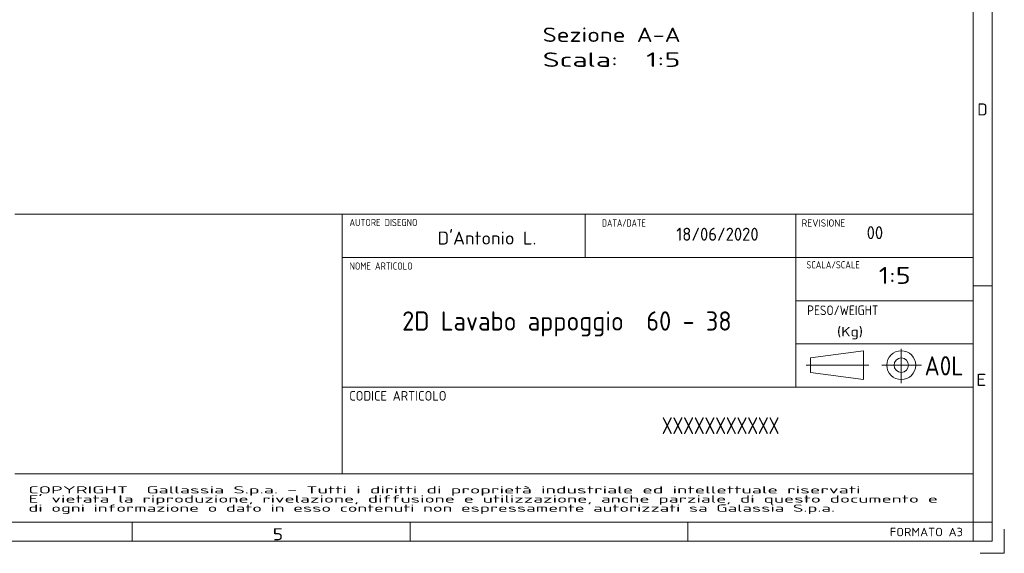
# Model space of a CAD drawing. Extents: x 0 to 420, y 0 to 297.
# Tile 93 of 99: x 216 to 420, y 0 to 111. Entities that reach past the tile are written whole.
import ezdxf
from ezdxf.enums import TextEntityAlignment as Align

# ---------------------------------------------------------------- set-up
doc = ezdxf.new("R2010")
doc.units = 0
doc.layers.get('0').update_dxf_attribs({"lineweight": 13})
for name, color, linetype, lineweight in [('1', 7, 'Continuous', 13), ('10', 7, 'Continuous', 13), ('11', 7, 'Continuous', 13), ('2', 7, 'Continuous', 13)]:
    doc.layers.add(name, color=color, linetype=linetype, lineweight=lineweight)
doc.styles.get("Standard").update_dxf_attribs({"font": 'isocp.shx'})

# ---------------------------------------------------------------- blocks, each defined once
blk = doc.blocks.new('BLOCK202')
at = {"layer": '10', "color": 7, "lineweight": 5}
blk.add_text('FORMATO A3', height=1.75, dxfattribs=at).set_placement((396.23, 3.55), (411.41, 3.55), align=Align.FIT)
blk = doc.blocks.new('BLOCK216')
at = {"layer": '10', "color": 7, "lineweight": 5}
blk.add_text('5', height=2.5, dxfattribs=at).set_placement((268.05, 2.71), (270.22, 2.71), align=Align.FIT)
blk = doc.blocks.new('BLOCK217')
at = {"layer": '10', "color": 7, "lineweight": 5}
blk.add_text('E', height=2.5, rotation=0, dxfattribs=at).set_placement((414.13, 34.79), (416.3, 34.79), align=Align.FIT)
blk = doc.blocks.new('BLOCK218')
at = {"layer": '10', "color": 7, "lineweight": 5}
blk.add_text('D', height=2.5, rotation=0, dxfattribs=at).set_placement((414.38, 90.99), (416.54, 90.99), align=Align.FIT)
blk = doc.blocks.new('BLOCK222')
at = {"layer": '1', "color": 7, "lineweight": 5, "width": 0.765}
blk.add_text('A0L', height=3.999, dxfattribs=at).set_placement((403.44, 36.97), (411.51, 36.97), align=Align.FIT)
blk = doc.blocks.new('BLOCK223')
at = {"layer": '1', "color": 7, "lineweight": 5, "width": 0.765}
blk.add_text('(Kg)', height=1.999, dxfattribs=at).set_placement((385.26, 45.06), (390.64, 45.06), align=Align.FIT)
blk = doc.blocks.new('BLOCK224')
at = {"layer": '1', "color": 7, "lineweight": 5, "width": 0.765}
blk.add_text('REVISIONE', height=1.499, dxfattribs=at).set_placement((377.89, 67.89), (386.97, 67.89), align=Align.FIT)
blk = doc.blocks.new('BLOCK225')
at = {"layer": '1', "color": 7, "lineweight": 5, "width": 0.765}
blk.add_text('SCALA/SCALE', height=1.499, dxfattribs=at).set_placement((378.89, 59.21), (389.99, 59.21), align=Align.FIT)
blk = doc.blocks.new('BLOCK226')
at = {"layer": '1', "color": 7, "lineweight": 5, "width": 0.765}
blk.add_text('PESO/WEIGHT', height=1.999, dxfattribs=at).set_placement((379.04, 49.5), (393.85, 49.5), align=Align.FIT)
blk = doc.blocks.new('BLOCK227')
at = {"layer": '1', "color": 7, "lineweight": 5, "width": 0.765}
blk.add_text('DATA/DATE', height=1.499, dxfattribs=at).set_placement((336.44, 67.89), (345.53, 67.89), align=Align.FIT)
blk = doc.blocks.new('BLOCK228')
at = {"layer": '1', "color": 7, "lineweight": 5, "width": 0.765}
blk.add_text('CODICE ARTICOLO', height=1.999, dxfattribs=at).set_placement((283.95, 31.73), (304.14, 31.73), align=Align.FIT)
blk = doc.blocks.new('BLOCK229')
at = {"layer": '1', "color": 7, "lineweight": 5, "width": 1.35}
for s, p, p2 in [('COPYRIGHT  Gallassia S.p.a. - Tutti i diritti di proprietà industriale ed intellettuale riservati', (217.31, 12.44), (390.17, 12.44)), ('di ogni informazione o dato in esso contenuti non espressamente autorizzati sa Galassia S.p.a.', (217.31, 8.64), (384.82, 8.64)), ("E' vietata la riproduzione, rivelazione, diffusione e utilizzazione, anche parziale, di questo documento e", (217.31, 10.54), (406.21, 10.54))]:
    blk.add_text(s, height=1.5, dxfattribs=at).set_placement(p, p2, align=Align.FIT)
blk = doc.blocks.new('BLOCK230')
at = {"layer": '1', "color": 7, "lineweight": 5, "width": 0.765}
blk.add_text('AUTORE DISEGNO', height=1.499, dxfattribs=at).set_placement((283.99, 68), (298.12, 68), align=Align.FIT)
blk = doc.blocks.new('BLOCK231')
at = {"layer": '1', "color": 7, "lineweight": 5, "width": 0.765}
blk.add_text('NOME ARTICOLO', height=1.499, dxfattribs=at).set_placement((284, 58.95), (297.12, 58.95), align=Align.FIT)
blk = doc.blocks.new('BLOCK236')
at = {"layer": '2', "color": 7, "lineweight": 5, "width": 0.72}
blk.add_text("D'Antonio L.", height=2.7, dxfattribs=at).set_placement((302.3, 64.16), (322.83, 64.16), align=Align.FIT)
blk = doc.blocks.new('BLOCK237')
at = {"layer": '2', "color": 7, "lineweight": 5, "width": 0.72}
blk.add_text('18/06/2020', height=2.7, dxfattribs=at).set_placement((351.86, 64.96), (368.97, 64.96), align=Align.FIT)
blk = doc.blocks.new('BLOCK238')
at = {"layer": '2', "color": 7, "lineweight": 5, "width": 0.72}
blk.add_text('00', height=2.7, dxfattribs=at).set_placement((391.41, 65.28), (394.83, 65.28), align=Align.FIT)
blk = doc.blocks.new('BLOCK239')
at = {"layer": '2', "color": 7, "lineweight": 5, "width": 0.72}
blk.add_text('1:5', height=3.5, dxfattribs=at).set_placement((393.92, 56), (400.57, 56), align=Align.FIT)
blk = doc.blocks.new('BLOCK240')
at = {"layer": '2', "color": 7, "lineweight": 5, "width": 0.72}
blk.add_text('2D Lavabo appoggio  60 - 38', height=4, dxfattribs=at).set_placement((294.94, 46.28), (363.37, 46.28), align=Align.FIT)
blk = doc.blocks.new('BLOCK241')
at = {"layer": '2', "color": 7, "lineweight": 5, "width": 0.72}
blk.add_text('XXXXXXXXXXX', height=3.5, dxfattribs=at).set_placement((348.88, 24.78), (373.28, 24.78), align=Align.FIT)
blk = doc.blocks.new('BLOCK245')
at = {"color": 7, "lineweight": 5}
for s, p, p2 in [('Scala:', (-76.7, -210), (-76.7, -288.1)), ('Sezione A-A', (-50.8, -210), (-50.8, -353.1)), ('  1:5', (-76.7, -288.1), (-76.7, -353.1))]:
    blk.add_text(s, height=15, rotation=270, dxfattribs=at).set_placement(p, p2, align=Align.FIT)

msp = doc.modelspace()

# ---------------------------------------------------------------- linework, layer by layer
at = {"color": 7, "lineweight": 5}
for p, q in [((6.5, 6.5), (413.5, 6.5)), ((253.7684, 2.5), (216.5, 2.5)), ((386.5, 2.5137), (413.5, 2.5137))]:
    msp.add_line(p, q, dxfattribs=at)
at = {"layer": '1', "color": 7, "lineweight": 5}
for p, q in [((413.5, 83.4984), (413.5, 6.5)), ((413.5, 70.4987), (214.5, 70.4987)), ((282.5029, 70.4987), (282.5029, 16.4999)), ((413.5, 61.4989), (282.5029, 61.4989)), ((376.7167, 61.4989), (376.7167, 34.4995)), ((413.5, 52.4991), (376.7167, 52.4991)), ((413.5, 43.4993), (376.7167, 43.4993)), ((413.5, 34.4995), (282.5029, 34.4995)), ((214.5, 16.4999), (413.5, 16.4999)), ((214.5, 6.5), (413.5, 6.5))]:
    msp.add_line(p, q, dxfattribs=at)
at = {"layer": '1', "color": 7, "lineweight": 5, "ltscale": 0.224995}
for p, q in [((332.9745, 70.4987), (332.9745, 61.4989)), ((376.6833, 70.4987), (376.6833, 61.4989))]:
    msp.add_line(p, q, dxfattribs=at)
at = {"layer": '1', "color": 7, "lineweight": 5, "ltscale": 0.277539}
for p, q in [((379.7546, 40.6038), (390.7544, 42.1038)), ((379.7546, 37.6039), (390.7544, 36.1039))]:
    msp.add_line(p, q, dxfattribs=at)
at = {"layer": '1', "color": 7, "lineweight": 5, "ltscale": 0.149997}
msp.add_line((390.7544, 42.1038), (390.7544, 36.1039), dxfattribs=at)
at = {"layer": '1', "color": 7, "lineweight": 5, "ltscale": 0.176883}
msp.add_line((398.5991, 42.4644), (398.5991, 35.3891), dxfattribs=at)
at = {"layer": '1', "color": 7, "lineweight": 5, "ltscale": 0.325618}
msp.add_line((378.8597, 39.1038), (391.8844, 39.1038), dxfattribs=at)
at = {"layer": '1', "color": 7, "lineweight": 5, "ltscale": 0.074998}
msp.add_line((379.7546, 40.6038), (379.7546, 37.6039), dxfattribs=at)
at = {"layer": '1', "color": 7, "lineweight": 5, "ltscale": 0.205623}
msp.add_line((394.5534, 39.1038), (402.7783, 39.1038), dxfattribs=at)
at = {"layer": '1', "color": 7, "lineweight": 5}
for radius in [2.9999, 1.5]:
    msp.add_circle((398.5991, 39.1038), radius, dxfattribs=at)
at = {"layer": '10', "color": 7, "lineweight": 5}
for p, q in [((417.5, 294.5), (417.5, 2.5)), ((413.5, 290.5), (413.5, 2.5)), ((413.5, 290.5), (413.5, 6.5)), ((417.5, 2.5), (2.5, 2.5))]:
    msp.add_line(p, q, dxfattribs=at)
at = {"layer": '10', "color": 7, "lineweight": 5, "ltscale": 0.1}
for p, q in [((413.5, 55.6143), (417.5, 55.6143)), ((413.5, 55.6143), (417.5, 55.6143)), ((238.8571, 2.5), (238.8571, 6.5)), ((296.5714, 2.5), (296.5714, 6.5)), ((354.2857, 2.5), (354.2857, 6.5)), ((413.5, 2.5), (413.5, 6.5)), ((413.5, 6.5), (417.5, 6.5)), ((413.5, 2.5), (417.5, 2.5))]:
    msp.add_line(p, q, dxfattribs=at)
at = {"layer": '10', "color": 7, "lineweight": 5, "ltscale": 0.125}
for p, q in [((420, 0), (420, 5)), ((415, 0), (420, 0))]:
    msp.add_line(p, q, dxfattribs=at)
at = {"layer": '11', "color": 7, "lineweight": 5}
msp.add_line((413.5, 2.5), (382.5, 2.5), dxfattribs=at)

# ---------------------------------------------------------------- block references
at = {"lineweight": 0, "xscale": 0.2, "yscale": 0.2, "zscale": 0.2, "rotation": 90.0000000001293}
msp.add_blockref('BLOCK245', (282.1396, 116.4283), dxfattribs=at)
at = {"layer": '1', "lineweight": 0}
for name in ['BLOCK230', 'BLOCK227', 'BLOCK224', 'BLOCK231', 'BLOCK225', 'BLOCK226', 'BLOCK223', 'BLOCK222', 'BLOCK228', 'BLOCK229']:
    msp.add_blockref(name, (0, 0), dxfattribs=at)
at = {"layer": '10', "lineweight": 0}
for name in ['BLOCK218', 'BLOCK217', 'BLOCK216', 'BLOCK202']:
    msp.add_blockref(name, (0, 0), dxfattribs=at)
at = {"layer": '2', "lineweight": 0}
for name in ['BLOCK237', 'BLOCK238', 'BLOCK236', 'BLOCK239', 'BLOCK240', 'BLOCK241']:
    msp.add_blockref(name, (0, 0), dxfattribs=at)

doc.saveas('drawing.dxf')
